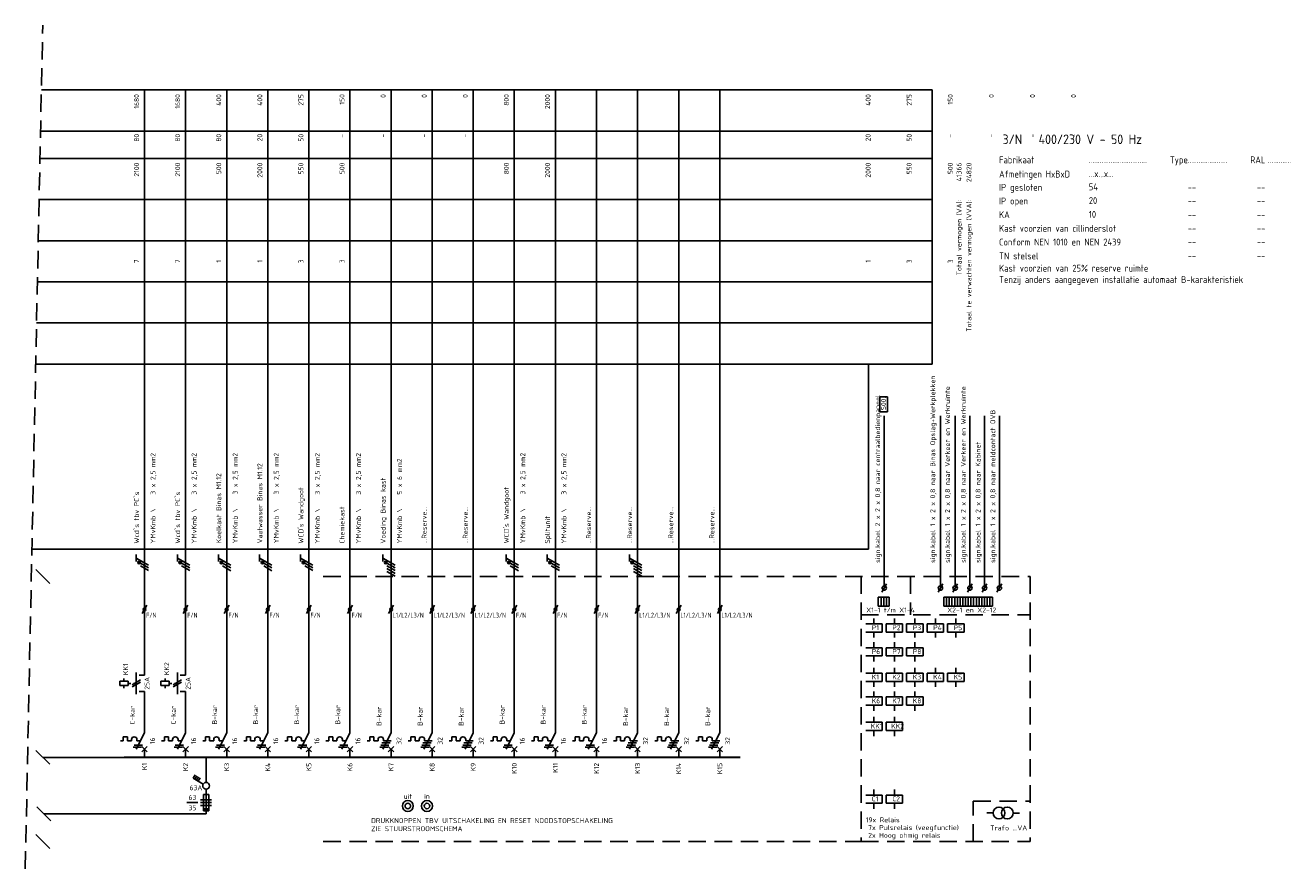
# Model space of a CAD drawing. Extents: x -1224 to 18134, y -20786 to 3554.
# Tile 39 of 88: x 2194 to 2656, y -547 to -239. Entities that reach past the tile are written whole.
import ezdxf
from ezdxf.enums import TextEntityAlignment as Align

# ---------------------------------------------------------------- set-up
doc = ezdxf.new("R2010")
doc.units = 0
doc.linetypes.add('HIDDEN', pattern=[9.525, 6.35, -3.175])
doc.linetypes.add('STABI11', pattern=[2, 1, -1])
doc.layers.get('0').update_dxf_attribs({"linetype": 'CONTINUOUS'})
for name, color, linetype in [('BL$2----', 7, 'CONTINUOUS'), ('E-tekst', 2, 'CONTINUOUS'), ('EL$1----', 3, 'CONTINUOUS'), ('EL$1----_-1LK-A1', 3, 'CONTINUOUS'), ('EL$1----_1LK-A01', 3, 'CONTINUOUS'), ('EL$1----_1LK-A08', 3, 'CONTINUOUS'), ('EL$1----_BGLK-A01', 3, 'CONTINUOUS'), ('EL$1----_BGLK-A2', 3, 'CONTINUOUS'), ('EL6311--', 3, 'CONTINUOUS'), ('EM6150--_MATEN', 2, 'CONTINUOUS'), ('kast', 1, 'CONTINUOUS')]:
    doc.layers.add(name, color=color, linetype=linetype)
doc.styles.add('2_5', font='ISO.shx', dxfattribs={"height": 2.5})
doc.styles.add('3_5', font='ISO.shx', dxfattribs={"height": 3.5})
doc.styles.add('BURO-018', font='ISO.shx', dxfattribs={"height": 1.8})
doc.styles.get("Standard").update_dxf_attribs({"font": 'iso.shx'})

# ---------------------------------------------------------------- blocks, each defined once
blk = doc.blocks.new('111410')
at = {"color": 0, "linetype": 'Continuous'}
for radius in [2, 1]:
    blk.add_circle((0, 3), radius, dxfattribs=at)
at = {"color": 0, "linetype": 'Continuous', "style": 'BURO-018'}
for tag, p in [('E_SLET1', (0, 7)), ('E_GROEP', (0, 0)), ('E_GKAST', (0, 0))]:
    blk.add_attdef(tag, text='', height=1.8, dxfattribs=at).set_placement(p, align=Align.MIDDLE)
at = {"color": 0, "linetype": 'Continuous', "style": 'BURO-018', "flags": 1}
for tag in ['E_MATCODE', 'E_SGROEP']:
    blk.add_attdef(tag, text='', height=1.8, dxfattribs=at).set_placement((0, 0), align=Align.MIDDLE)
blk = doc.blocks.new('B28')
at = {"color": 0, "linetype": 'Continuous'}
for p, q in [((0, 9), (0, 21)), ((-7.75, 6), (-8.75, 6)), ((-6.25, 7.5), (-7.75, 7.5)), ((-7.75, 7.5), (-7.75, 6)), ((-6.25, 6), (-6.25, 7.5)), ((-6.25, 6), (-4.75, 6)), ((-4.75, 6.5), (-4.75, 6)), ((-4.75, 6.5), (-4.75, 6)), ((-3.38, 5.25), (-0.38, 5.25)), ((0, 9), (-3, 3)), ((-2.75, 6.5), (-2.75, 6)), ((-2.75, 6), (0, 6)), ((-4.12, 3.75), (-1.12, 3.75)), ((-3.75, 4.5), (-0.75, 4.5)), ((-1, 4), (1, 2)), ((-1, 2), (1, 4)), ((0, 0), (0, 3))]:
    blk.add_line(p, q, dxfattribs=at)
blk.add_arc((-3.75, 6.5), 1, 0, 180, dxfattribs=at)
at = {"color": 1, "style": 'BURO-018'}
blk.add_attdef('E_VRIJ1', (-3.49, 11.47), '', height=1.8, rotation=90, dxfattribs=at)
at = {"color": 1, "linetype": 'Continuous', "style": 'BURO-018'}
blk.add_attdef('E_IIA', text='', height=1.8, rotation=90, dxfattribs=at).set_placement((2, 6), align=Align.TOP_CENTER)
blk = doc.blocks.new('m1')
at = {"color": 0, "linetype": 'Continuous'}
blk.add_line((0, 21), (0, 33), dxfattribs=at)
blk = doc.blocks.new('b1s')
at = {"color": 0, "linetype": 'Continuous'}
blk.add_line((0, 33), (0, 54), dxfattribs=at)
blk = doc.blocks.new('m1s')
at = {"color": 0, "linetype": 'Continuous'}
blk.add_line((0, 54), (0, 66), dxfattribs=at)
blk = doc.blocks.new('0302A1_')
at = {"color": 0, "linetype": 'Continuous'}
blk.add_line((-0.87, -1.5), (0.87, 1.5), dxfattribs=at)
at = {"color": 0, "const_width": 0.5}
blk.add_lwpolyline([(-0.25, 0, 1), (0.25, 0, 1)], format="xyb", close=True, dxfattribs=at)
at = {"color": 0, "linetype": 'Continuous'}
blk.add_circle((0, 0), 0.5, dxfattribs=at)
blk = doc.blocks.new('L1')
at = {"color": 0, "linetype": 'Continuous'}
for p, q in [((-3, 73.98), (-3, 71.48)), ((-3, 72.73), (1.5, 70.13)), ((1.5, 69.13), (-1.5, 70.87)), ((1.5, 68.13), (-1.5, 69.87))]:
    blk.add_line(p, q, dxfattribs=at)
at = {"color": 0, "linetype": 'Continuous', "const_width": 0.5}
blk.add_lwpolyline([(-1.68, 71.12, 1), (-2.18, 71.12, 1)], format="xyb", close=True, dxfattribs=at)
at = {"color": 0, "linetype": 'Continuous'}
blk.add_circle((-1.93, 71.12), 0.5, dxfattribs=at)
blk = doc.blocks.new('2P')
at = {"color": 0, "linetype": 'Continuous'}
for p, q in [((1.5, 1.24), (-1.5, -0.49)), ((1.5, 0.49), (-1.5, -1.24))]:
    blk.add_line(p, q, dxfattribs=at)
blk = doc.blocks.new('B26')
at = {"color": 0, "linetype": 'Continuous'}
for p, q in [((0, 9), (0, 21)), ((-7.75, 6), (-8.75, 6)), ((-7.75, 7.5), (-7.75, 6)), ((-6.25, 7.5), (-7.75, 7.5)), ((-6.25, 6), (-6.25, 7.5)), ((-6.25, 6), (-4.75, 6)), ((-4.75, 6.5), (-4.75, 6)), ((0, 9), (-3, 3)), ((-2.75, 6.5), (-2.75, 6)), ((-2.75, 6), (-1.5, 6)), ((-4.125, 3.75), (-1.125, 3.75)), ((-3.75, 4.5), (-0.75, 4.5)), ((-1, 4), (1, 2)), ((-1, 2), (1, 4)), ((0, 0), (0, 3))]:
    blk.add_line(p, q, dxfattribs=at)
blk.add_arc((-3.75, 6.5), 1, 0, 180, dxfattribs=at)
at = {"color": 1, "style": 'BURO-018'}
blk.add_attdef('E_VRIJ1', (-3.548, 12), '', height=1.8, rotation=90, dxfattribs=at)
at = {"color": 1, "linetype": 'Continuous', "style": 'BURO-018'}
blk.add_attdef('E_IIA', text='', height=1.8, rotation=90, dxfattribs=at).set_placement((2, 6), align=Align.TOP_CENTER)
blk = doc.blocks.new('M2')
at = {"color": 0, "linetype": 'Continuous'}
for p, q in [((0, 30), (0, 33)), ((-6, 27.75), (-9, 27.75)), ((-9, 27.75), (-9, 26.25)), ((-7.5, 27.75), (-7.5, 28.75)), ((-6, 26.25), (-6, 27.75)), ((-3, 23), (-3, 31)), ((-2, 30), (0, 30)), ((-9, 26.25), (-6, 26.25)), ((-7.5, 26.25), (-7.5, 25.25)), ((-6, 27.25), (-6, 27.25)), ((-2, 24), (0, 24)), ((0, 21), (0, 24))]:
    blk.add_line(p, q, dxfattribs=at)
at = {"color": 0, "linetype": 'STABI11'}
blk.add_line((-6, 27), (-3, 27), dxfattribs=at)
at = {"color": 1, "linetype": 'Continuous', "style": 'BURO-018'}
blk.add_attdef('E_VRIJ1', (-6, 30), '', height=1.8, rotation=90, dxfattribs=at)
blk.add_attdef('E_IMS', text='', height=1.8, rotation=90, dxfattribs=at).set_placement((0, 27), align=Align.TOP_CENTER)
blk = doc.blocks.new('072102')
at = {"color": 0, "linetype": 'Continuous'}
for p, q in [((-1, 0), (-1, -6)), ((1, 0), (-1, 0)), ((1, -6), (1, 0)), ((-3, -3), (-7, -3)), ((-1, -6), (1, -6)), ((-1, -6), (1, -6))]:
    blk.add_line(p, q, dxfattribs=at)
blk.add_solid([(-1, -6), (-1, -5), (1, -6), (1, -5)], dxfattribs=at)
at = {"color": 0, "linetype": 'Continuous', "style": 'BURO-018', "flags": 1}
for tag, p in [('E_ID', (0, 0)), ('E_MATCODE', (0, -5))]:
    blk.add_attdef(tag, p, '', height=1.8, dxfattribs=at)
at = {"color": 0, "linetype": 'Continuous', "style": 'BURO-018'}
blk.add_attdef('E_ISPH', text='', height=1.8, dxfattribs=at).set_placement((-5, -2), align=Align.CENTER)
blk.add_attdef('E_ISP', text='', height=1.8, dxfattribs=at).set_placement((-5, -4), align=Align.TOP_CENTER)
blk.add_attdef('E_KODE', text='', height=1.8, dxfattribs=at).set_placement((3, -3), align=Align.MIDDLE_LEFT)
blk = doc.blocks.new('0721013F')
at = {"color": 0, "linetype": 'Continuous'}
for p, q in [((-2, -2), (2, -2)), ((-2, -3), (2, -3)), ((2, -4), (-2, -4))]:
    blk.add_line(p, q, dxfattribs=at)

msp = doc.modelspace()

# ---------------------------------------------------------------- linework, layer by layer
at = {"layer": 'BL$2----', "color": 1}
for points in [[(2398.58, -362.4), (2525.39, -362.4), (2525.39, -262.4), (2398.58, -262.4)], [(2398.58, -277.4), (2525.39, -277.4)], [(2398.58, -287.4), (2525.39, -287.4)], [(2398.58, -302.4), (2525.39, -302.4)], [(2398.58, -317.4), (2525.39, -317.4)], [(2398.58, -332.4), (2525.39, -332.4)], [(2398.58, -347.4), (2525.39, -347.4)], [(2398.58, -429.9), (2502.15, -429.9), (2502.15, -362.4)]]:
    msp.add_lwpolyline(points, dxfattribs=at)
at = {"layer": 'EL$1----', "linetype": 'HIDDEN'}
msp.add_line((2194.38, -546.51), (2200.74, -238.8), dxfattribs=at)
at = {"layer": 'EL$1----', "linetype": 'Continuous'}
for p, q in [((2252.9, -443.27), (2252.9, -428.62)), ((2252.9, -443.27), (2252.9, -428.62)), ((2326.4, -436.03), (2329.4, -437.77)), ((2326.4, -437.03), (2329.4, -438.77)), ((2326.4, -438.03), (2329.4, -439.77)), ((2416.4, -436.03), (2419.4, -437.77)), ((2416.4, -437.03), (2419.4, -438.77)), ((2416.4, -438.03), (2419.4, -439.77)), ((2507.09, -445.63), (2508.82, -442.63)), ((2527.6, -445.63), (2529.33, -442.63)), ((2532.98, -445.63), (2534.71, -442.63)), ((2538.35, -445.63), (2540.09, -442.63)), ((2543.73, -445.63), (2545.46, -442.63)), ((2549.1, -445.63), (2550.84, -442.63)), ((2267.9, -472.9), (2267.9, -484.9)), ((2282.9, -472.9), (2282.9, -484.9)), ((2297.9, -472.9), (2297.9, -484.9)), ((2312.9, -472.9), (2312.9, -484.9)), ((2372.9, -472.9), (2372.9, -484.9)), ((2387.9, -472.9), (2387.9, -484.9)), ((2402.9, -472.9), (2402.9, -484.9)), ((2200.76, -505.9), (2230.4, -505.9)), ((2260.4, -514.92), (2260.4, -505.9)), ((2255.65, -513.52), (2256.35, -512.3)), ((2256.25, -513.87), (2256.95, -512.65)), ((2259.32, -515.63), (2255.65, -513.52)), ((2256.86, -514.22), (2257.56, -513)), ((2257.47, -514.57), (2258.17, -513.35)), ((2260.4, -526.53), (2260.4, -517.51)), ((2260.4, -526.53), (2201.18, -526.53))]:
    msp.add_line(p, q, dxfattribs=at)
at = {"layer": 'EL$1----'}
for p, q in [((2203.3, -442.43), (2198.23, -437.37)), ((2203.3, -508.43), (2198.23, -503.37)), ((2203.71, -529.07), (2198.64, -524)), ((2545.41, -526.19), (2547.71, -526.19)), ((2555.01, -526.24), (2557.3, -526.24)), ((2203.3, -539.17), (2198.23, -534.1))]:
    msp.add_line(p, q, dxfattribs=at)
at = {"layer": 'EL$1----', "linetype": 'Continuous'}
for centre, radius in [((2507.95, -444.13), 0.8), ((2528.47, -444.13), 0.8), ((2533.84, -444.13), 0.8), ((2539.22, -444.13), 0.8), ((2544.6, -444.13), 0.8), ((2549.97, -444.13), 0.8), ((2260.4, -516.26), 1.25)]:
    msp.add_circle(centre, radius, dxfattribs=at)
at = {"layer": 'EL$1----'}
for centre in [(2549.85, -526.19), (2552.86, -526.19)]:
    msp.add_circle(centre, 2.15, dxfattribs=at)
at = {"layer": 'EL$1----_-1LK-A1', "color": 1, "linetype": 'HIDDEN'}
for p, q in [((2499.49, -453.92), (2561.22, -453.92)), ((2499.49, -536.63), (2561.22, -536.63))]:
    msp.add_line(p, q, dxfattribs=at)
at = {"layer": 'EL$1----_-1LK-A1', "linetype": 'Continuous'}
for p, q in [((2507.18, -457.19), (2501.18, -457.19)), ((2504.18, -457.19), (2504.18, -455.19)), ((2507.18, -460.19), (2507.18, -457.19)), ((2514.65, -457.19), (2508.65, -457.19)), ((2508.65, -457.19), (2508.65, -460.19)), ((2511.65, -457.19), (2511.65, -455.19)), ((2514.65, -460.19), (2514.65, -457.19)), ((2522.12, -457.19), (2516.12, -457.19)), ((2516.12, -457.19), (2516.12, -460.19)), ((2519.12, -457.19), (2519.12, -455.19)), ((2522.12, -460.19), (2522.12, -457.19)), ((2529.6, -457.19), (2523.6, -457.19)), ((2523.6, -457.19), (2523.6, -460.19)), ((2526.6, -457.19), (2526.6, -455.19)), ((2529.6, -460.19), (2529.6, -457.19)), ((2537.07, -457.19), (2531.07, -457.19)), ((2531.07, -457.19), (2531.07, -460.19)), ((2534.07, -457.19), (2534.07, -455.19)), ((2537.07, -460.19), (2537.07, -457.19)), ((2501.18, -460.19), (2507.18, -460.19)), ((2504.18, -460.19), (2504.18, -462.19)), ((2507.18, -458.19), (2507.18, -458.19)), ((2508.65, -460.19), (2514.65, -460.19)), ((2511.65, -460.19), (2511.65, -462.19)), ((2514.65, -458.19), (2514.65, -458.19)), ((2516.12, -460.19), (2522.12, -460.19)), ((2519.12, -460.19), (2519.12, -462.19)), ((2522.12, -458.19), (2522.12, -458.19)), ((2523.6, -460.19), (2529.6, -460.19)), ((2526.6, -460.19), (2526.6, -462.19)), ((2529.6, -458.19), (2529.6, -458.19)), ((2531.07, -460.19), (2537.07, -460.19)), ((2534.07, -460.19), (2534.07, -462.19)), ((2537.07, -458.19), (2537.07, -458.19)), ((2507.18, -465.88), (2501.18, -465.88)), ((2504.18, -465.88), (2504.18, -463.88)), ((2507.18, -468.88), (2507.18, -465.88)), ((2514.65, -465.88), (2508.65, -465.88)), ((2508.65, -465.88), (2508.65, -468.88)), ((2511.65, -465.88), (2511.65, -463.88)), ((2514.65, -468.88), (2514.65, -465.88)), ((2522.12, -465.88), (2516.12, -465.88)), ((2516.12, -465.88), (2516.12, -468.88)), ((2519.12, -465.88), (2519.12, -463.88)), ((2522.12, -468.88), (2522.12, -465.88)), ((2501.18, -468.88), (2507.18, -468.88)), ((2504.18, -468.88), (2504.18, -470.88)), ((2507.18, -466.88), (2507.18, -466.88)), ((2508.65, -468.88), (2514.65, -468.88)), ((2511.65, -468.88), (2511.65, -470.88)), ((2514.65, -466.88), (2514.65, -466.88)), ((2516.12, -468.88), (2522.12, -468.88)), ((2519.12, -468.88), (2519.12, -470.88)), ((2522.12, -466.88), (2522.12, -466.88)), ((2507.18, -475.18), (2501.18, -475.18)), ((2504.18, -475.18), (2504.18, -473.18)), ((2507.18, -478.18), (2507.18, -475.18)), ((2514.65, -475.18), (2508.65, -475.18)), ((2508.65, -475.18), (2508.65, -478.18)), ((2511.65, -475.18), (2511.65, -473.18)), ((2514.65, -478.18), (2514.65, -475.18)), ((2522.12, -475.18), (2516.12, -475.18)), ((2516.12, -475.18), (2516.12, -478.18)), ((2519.12, -475.18), (2519.12, -473.18)), ((2522.12, -478.18), (2522.12, -475.18)), ((2529.6, -475.18), (2523.6, -475.18)), ((2523.6, -475.18), (2523.6, -478.18)), ((2526.6, -475.18), (2526.6, -473.18)), ((2529.6, -478.18), (2529.6, -475.18)), ((2537.07, -475.18), (2531.07, -475.18)), ((2531.07, -475.18), (2531.07, -478.18)), ((2534.07, -475.18), (2534.07, -473.18)), ((2537.07, -478.18), (2537.07, -475.18)), ((2501.18, -478.18), (2507.18, -478.18)), ((2504.18, -478.18), (2504.18, -480.18)), ((2507.18, -476.18), (2507.18, -476.18)), ((2508.65, -478.18), (2514.65, -478.18)), ((2511.65, -478.18), (2511.65, -480.18)), ((2514.65, -476.18), (2514.65, -476.18)), ((2516.12, -478.18), (2522.12, -478.18)), ((2519.12, -478.18), (2519.12, -480.18)), ((2522.12, -476.18), (2522.12, -476.18)), ((2523.6, -478.18), (2529.6, -478.18)), ((2526.6, -478.18), (2526.6, -480.18)), ((2529.6, -476.18), (2529.6, -476.18)), ((2531.07, -478.18), (2537.07, -478.18)), ((2534.07, -478.18), (2534.07, -480.18)), ((2537.07, -476.18), (2537.07, -476.18)), ((2507.18, -483.87), (2501.18, -483.87)), ((2504.18, -483.87), (2504.18, -481.87)), ((2507.18, -486.87), (2507.18, -483.87)), ((2507.18, -484.87), (2507.18, -484.87)), ((2514.65, -483.87), (2508.65, -483.87)), ((2508.65, -483.87), (2508.65, -486.87)), ((2511.65, -483.87), (2511.65, -481.87)), ((2514.65, -486.87), (2514.65, -483.87)), ((2514.65, -484.87), (2514.65, -484.87)), ((2522.12, -483.87), (2516.12, -483.87)), ((2516.12, -483.87), (2516.12, -486.87)), ((2519.12, -483.87), (2519.12, -481.87)), ((2522.12, -486.87), (2522.12, -483.87)), ((2522.12, -484.87), (2522.12, -484.87)), ((2501.18, -486.87), (2507.18, -486.87)), ((2504.18, -486.87), (2504.18, -488.87)), ((2508.65, -486.87), (2514.65, -486.87)), ((2511.65, -486.87), (2511.65, -488.87)), ((2516.12, -486.87), (2522.12, -486.87)), ((2519.12, -486.87), (2519.12, -488.87)), ((2507.18, -493.11), (2501.18, -493.11)), ((2504.18, -493.11), (2504.18, -491.11)), ((2507.18, -496.11), (2507.18, -493.11)), ((2507.18, -494.11), (2507.18, -494.11)), ((2514.65, -493.11), (2508.65, -493.11)), ((2508.65, -493.11), (2508.65, -496.11)), ((2511.65, -493.11), (2511.65, -491.11)), ((2514.65, -496.11), (2514.65, -493.11)), ((2514.65, -494.11), (2514.65, -494.11)), ((2501.18, -496.11), (2507.18, -496.11)), ((2504.18, -496.11), (2504.18, -498.11)), ((2508.65, -496.11), (2514.65, -496.11)), ((2511.65, -496.11), (2511.65, -498.11)), ((2507.18, -519.63), (2501.18, -519.63)), ((2504.18, -519.63), (2504.18, -517.63)), ((2507.18, -522.63), (2507.18, -519.63)), ((2507.18, -520.63), (2507.18, -520.63)), ((2514.65, -519.63), (2508.65, -519.63)), ((2508.65, -519.63), (2508.65, -522.63)), ((2511.65, -519.63), (2511.65, -517.63)), ((2514.65, -522.63), (2514.65, -519.63)), ((2514.65, -520.63), (2514.65, -520.63)), ((2501.18, -522.63), (2507.18, -522.63)), ((2504.18, -522.63), (2504.18, -524.63)), ((2508.65, -522.63), (2514.65, -522.63)), ((2511.65, -522.63), (2511.65, -524.63))]:
    msp.add_line(p, q, dxfattribs=at)
at = {"layer": 'EL$1----_1LK-A01', "color": 1}
for p, q in [((2200.25, -262.4), (2398.58, -262.4)), ((2199.94, -277.4), (2398.58, -277.4)), ((2199.74, -287.4), (2398.58, -287.4)), ((2199.43, -302.4), (2398.58, -302.4)), ((2199.12, -317.4), (2398.58, -317.4)), ((2198.81, -332.4), (2398.58, -332.4)), ((2198.5, -347.4), (2398.58, -347.4)), ((2198.19, -362.4), (2398.58, -362.4)), ((2196.79, -429.9), (2398.58, -429.9))]:
    msp.add_line(p, q, dxfattribs=at)
at = {"layer": 'EL$1----_1LK-A01'}
for p, q in [((2237.9, -439.9), (2237.9, -262.4)), ((2252.9, -439.9), (2252.9, -262.4)), ((2267.9, -439.9), (2267.9, -262.4)), ((2282.9, -439.9), (2282.9, -262.4)), ((2297.9, -439.9), (2297.9, -262.4)), ((2312.9, -439.9), (2312.9, -262.4)), ((2327.9, -439.9), (2327.9, -262.4)), ((2342.9, -439.9), (2342.9, -262.4)), ((2357.9, -439.9), (2357.9, -262.4)), ((2372.9, -439.9), (2372.9, -262.4)), ((2387.9, -439.9), (2387.9, -262.4)), ((2402.9, -439.9), (2402.9, -262.4)), ((2417.9, -439.9), (2417.9, -262.4)), ((2432.9, -439.9), (2432.9, -262.4)), ((2447.9, -439.9), (2447.9, -262.4))]:
    msp.add_line(p, q, dxfattribs=at)
at = {"layer": 'EL$1----_1LK-A01', "color": 1, "linetype": 'HIDDEN'}
msp.add_line((2303.16, -439.9), (2561.22, -439.9), dxfattribs=at)
at = {"layer": 'EL$1----_1LK-A01'}
for points in [[(2245.4, -505.9, 0.7, 0.7, 0), (2230.4, -505.9, 0.7, 0.7, 0)], [(2260.4, -505.9, 0.7, 0.7, 0), (2245.4, -505.9, 0.7, 0.7, 0)], [(2275.4, -505.9, 0.7, 0.7, 0), (2260.4, -505.9, 0.7, 0.7, 0)], [(2290.4, -505.9, 0.7, 0.7, 0), (2275.4, -505.9, 0.7, 0.7, 0)], [(2305.4, -505.9, 0.7, 0.7, 0), (2290.4, -505.9, 0.7, 0.7, 0)], [(2320.4, -505.9, 0.7, 0.7, 0), (2305.4, -505.9, 0.7, 0.7, 0)], [(2335.4, -505.9, 0.7, 0.7, 0), (2320.4, -505.9, 0.7, 0.7, 0)], [(2350.4, -505.9, 0.7, 0.7, 0), (2335.4, -505.9, 0.7, 0.7, 0)], [(2365.4, -505.9, 0.7, 0.7, 0), (2350.4, -505.9, 0.7, 0.7, 0)], [(2380.4, -505.9, 0.7, 0.7, 0), (2365.4, -505.9, 0.7, 0.7, 0)], [(2395.4, -505.9, 0.7, 0.7, 0), (2380.4, -505.9, 0.7, 0.7, 0)], [(2410.4, -505.9, 0.7, 0.7, 0), (2395.4, -505.9, 0.7, 0.7, 0)], [(2425.4, -505.9, 0.7, 0.7, 0), (2410.4, -505.9, 0.7, 0.7, 0)], [(2440.4, -505.9, 0.7, 0.7, 0), (2425.4, -505.9, 0.7, 0.7, 0)], [(2455.4, -505.9, 0.7, 0.7, 0), (2440.4, -505.9, 0.7, 0.7, 0)]]:
    msp.add_lwpolyline(points, format="xyseb", dxfattribs=at)
at = {"layer": 'EL$1----_1LK-A08', "color": 2}
for p, q in [((2506.29, -379.84), (2506.29, -374.31)), ((2506.29, -374.31), (2509.13, -374.31)), ((2509.13, -374.31), (2509.13, -379.84)), ((2509.13, -379.84), (2506.29, -379.84))]:
    msp.add_line(p, q, dxfattribs=at)
at = {"layer": 'EL$1----_1LK-A08'}
for p, q in [((2507.95, -443.33), (2507.95, -381.32)), ((2528.47, -443.33), (2528.47, -381.32)), ((2533.84, -443.33), (2533.84, -381.32)), ((2539.22, -443.33), (2539.22, -381.32)), ((2544.6, -443.33), (2544.6, -381.32)), ((2549.97, -443.33), (2549.97, -381.32)), ((2505.79, -447.44), (2505.79, -450.68)), ((2505.79, -447.44), (2506.78, -447.44)), ((2506.78, -447.44), (2506.78, -450.68)), ((2506.78, -447.44), (2506.78, -450.68)), ((2506.78, -447.44), (2507.77, -447.44)), ((2507.77, -447.44), (2507.77, -450.68)), ((2507.77, -447.44), (2507.77, -450.68)), ((2507.77, -447.44), (2508.75, -447.44)), ((2508.75, -447.44), (2508.75, -450.68)), ((2508.75, -447.44), (2508.75, -450.68)), ((2508.75, -447.44), (2509.74, -447.44)), ((2509.74, -447.44), (2509.74, -450.68)), ((2529.72, -447.44), (2529.72, -450.68)), ((2529.72, -447.44), (2530.71, -447.44)), ((2530.71, -447.44), (2530.71, -450.68)), ((2530.71, -447.44), (2530.71, -450.68)), ((2530.71, -447.44), (2531.69, -447.44)), ((2531.69, -447.44), (2531.69, -450.68)), ((2531.69, -447.44), (2531.69, -450.68)), ((2531.69, -447.44), (2532.68, -447.44)), ((2532.68, -447.44), (2532.68, -450.68)), ((2532.68, -447.44), (2532.68, -450.68)), ((2532.68, -447.44), (2533.67, -447.44)), ((2533.67, -447.44), (2533.67, -450.68)), ((2533.67, -447.44), (2533.67, -450.68)), ((2533.67, -447.44), (2534.66, -447.44)), ((2534.66, -447.44), (2534.66, -450.68)), ((2534.66, -447.44), (2534.66, -450.68)), ((2534.66, -447.44), (2535.65, -447.44)), ((2535.65, -447.44), (2535.65, -450.68)), ((2535.65, -447.44), (2535.65, -450.68)), ((2535.65, -447.44), (2536.63, -447.44)), ((2536.63, -447.44), (2536.63, -450.68)), ((2536.63, -447.44), (2536.63, -450.68)), ((2536.63, -447.44), (2537.62, -447.44)), ((2537.62, -447.44), (2537.62, -450.68)), ((2537.62, -447.44), (2537.62, -450.68)), ((2537.62, -447.44), (2538.61, -447.44)), ((2538.61, -447.44), (2538.61, -450.68)), ((2538.61, -447.44), (2538.61, -450.68)), ((2538.61, -447.44), (2539.6, -447.44)), ((2539.6, -447.44), (2539.6, -450.68)), ((2539.6, -447.44), (2539.6, -450.68)), ((2539.6, -447.44), (2539.6, -450.68)), ((2539.6, -447.44), (2540.59, -447.44)), ((2540.59, -447.44), (2540.59, -450.68)), ((2540.59, -447.44), (2540.59, -450.68)), ((2540.59, -447.44), (2541.57, -447.44)), ((2541.57, -447.44), (2541.57, -450.68)), ((2541.57, -447.44), (2541.57, -450.68)), ((2541.57, -447.44), (2542.56, -447.44)), ((2542.56, -447.44), (2542.56, -450.68)), ((2542.56, -447.44), (2542.56, -450.68)), ((2542.56, -447.44), (2543.55, -447.44)), ((2543.55, -447.44), (2543.55, -450.68)), ((2543.55, -447.44), (2543.55, -450.68)), ((2543.55, -447.44), (2544.54, -447.44)), ((2544.54, -447.44), (2544.54, -450.68)), ((2544.54, -447.44), (2544.54, -450.68)), ((2544.54, -447.44), (2545.52, -447.44)), ((2545.52, -447.44), (2545.52, -450.68)), ((2545.52, -447.44), (2545.52, -450.68)), ((2545.52, -447.44), (2546.51, -447.44)), ((2546.51, -447.44), (2546.51, -450.68)), ((2546.51, -447.44), (2546.51, -450.68)), ((2546.51, -447.44), (2547.5, -447.44)), ((2547.5, -447.44), (2547.5, -450.68)), ((2547.5, -447.44), (2547.5, -450.68)), ((2505.79, -450.68), (2506.78, -450.68)), ((2506.78, -450.68), (2507.77, -450.68)), ((2507.77, -450.68), (2508.75, -450.68)), ((2508.75, -450.68), (2509.74, -450.68)), ((2529.72, -450.68), (2530.71, -450.68)), ((2530.71, -450.68), (2531.69, -450.68)), ((2531.69, -450.68), (2532.68, -450.68)), ((2532.68, -450.68), (2533.67, -450.68)), ((2533.67, -450.68), (2534.66, -450.68)), ((2534.66, -450.68), (2535.65, -450.68)), ((2535.65, -450.68), (2536.63, -450.68)), ((2536.63, -450.68), (2537.62, -450.68)), ((2537.62, -450.68), (2538.61, -450.68)), ((2538.61, -450.68), (2539.6, -450.68)), ((2539.6, -450.68), (2540.59, -450.68)), ((2540.59, -450.68), (2541.57, -450.68)), ((2541.57, -450.68), (2542.56, -450.68)), ((2542.56, -450.68), (2543.55, -450.68)), ((2543.55, -450.68), (2544.54, -450.68)), ((2544.54, -450.68), (2545.52, -450.68)), ((2545.52, -450.68), (2546.51, -450.68)), ((2546.51, -450.68), (2547.5, -450.68))]:
    msp.add_line(p, q, dxfattribs=at)
at = {"layer": 'EL$1----_BGLK-A01', "color": 1, "linetype": 'HIDDEN'}
msp.add_line((2499.49, -439.9), (2499.49, -536.63), dxfattribs=at)
at = {"layer": 'EL$1----_BGLK-A2', "color": 1, "linetype": 'HIDDEN'}
for p, q in [((2517.56, -439.9), (2517.56, -453.92)), ((2561.22, -439.9), (2561.22, -536.63)), ((2540.47, -536.63), (2540.47, -521.89)), ((2540.47, -521.89), (2561.22, -521.89))]:
    msp.add_line(p, q, dxfattribs=at)
at = {"layer": 'kast', "color": 1, "linetype": 'HIDDEN'}
msp.add_line((2303.16, -536.63), (2499.49, -536.63), dxfattribs=at)

# ---------------------------------------------------------------- block references
at = {"layer": 'EL$1----'}
for name, p in [('L1', (2237.9, -505.9)), ('L1', (2252.9, -505.9)), ('L1', (2267.9, -505.92)), ('L1', (2282.9, -505.92)), ('L1', (2297.9, -505.9)), ('L1', (2327.9, -505.9)), ('L1', (2372.9, -505.92)), ('L1', (2387.9, -505.9)), ('L1', (2417.9, -505.9)), ('0302A1_', (2237.9, -451.9)), ('0302A1_', (2237.9, -451.9)), ('0302A1_', (2252.9, -451.9)), ('0302A1_', (2252.9, -451.9)), ('0302A1_', (2267.9, -451.9)), ('0302A1_', (2267.9, -451.9)), ('0302A1_', (2282.9, -451.9)), ('0302A1_', (2282.9, -451.9)), ('0302A1_', (2297.9, -451.9)), ('0302A1_', (2297.9, -451.9)), ('0302A1_', (2312.9, -451.9)), ('0302A1_', (2312.9, -451.9)), ('0302A1_', (2327.9, -451.9)), ('0302A1_', (2327.9, -451.9)), ('0302A1_', (2342.9, -451.9)), ('0302A1_', (2342.9, -451.9)), ('0302A1_', (2357.9, -451.9)), ('0302A1_', (2357.9, -451.9)), ('0302A1_', (2372.9, -451.9)), ('0302A1_', (2372.9, -451.9)), ('0302A1_', (2387.9, -451.9)), ('0302A1_', (2387.9, -451.9)), ('0302A1_', (2402.9, -451.9)), ('0302A1_', (2402.9, -451.9)), ('0302A1_', (2417.9, -451.9)), ('0302A1_', (2417.9, -451.9)), ('0302A1_', (2432.9, -451.9)), ('0302A1_', (2432.9, -451.9)), ('0302A1_', (2447.9, -451.9)), ('0302A1_', (2447.9, -451.9)), ('2P', (2234.9, -478.9)), ('2P', (2249.9, -478.9)), ('0721013F', (2260.4, -519.41))]:
    msp.add_blockref(name, p, dxfattribs=at)
ref = msp.add_blockref('072102', (2260.4, -519.41), dxfattribs=at)
ref.add_attrib('E_ISPH', '63', dxfattribs={"layer": '0', "color": 1, "linetype": 'Continuous', "height": 1.8, "style": 'BURO-018'}).set_placement((2255.4, -521.41), align=Align.CENTER)
ref.add_attrib('E_ISP', '35', dxfattribs={"layer": '0', "color": 1, "linetype": 'Continuous', "height": 1.8, "style": 'BURO-018'}).set_placement((2255.4, -523.41), align=Align.TOP_CENTER)
at = {"layer": 'EL$1----_1LK-A01'}
for name, p in [('m1s', (2237.9, -505.9)), ('m1s', (2252.9, -505.9)), ('m1s', (2267.9, -505.9)), ('m1s', (2282.9, -505.9)), ('m1s', (2297.9, -505.9)), ('m1s', (2312.9, -505.9)), ('m1s', (2327.9, -505.9)), ('m1s', (2342.9, -505.9)), ('m1s', (2357.9, -505.9)), ('m1s', (2372.9, -505.9)), ('m1s', (2387.9, -505.9)), ('m1s', (2402.9, -505.9)), ('m1s', (2417.9, -505.9)), ('m1s', (2432.9, -505.9)), ('m1s', (2447.9, -505.9)), ('b1s', (2237.9, -505.9)), ('b1s', (2252.9, -505.9)), ('b1s', (2267.9, -505.9)), ('b1s', (2282.9, -505.9)), ('b1s', (2297.9, -505.9)), ('b1s', (2312.9, -505.9)), ('b1s', (2327.9, -505.9)), ('b1s', (2342.9, -505.9)), ('b1s', (2357.9, -505.9)), ('b1s', (2372.9, -505.9)), ('b1s', (2387.9, -505.9)), ('b1s', (2402.9, -505.9)), ('b1s', (2417.9, -505.9)), ('b1s', (2432.9, -505.9)), ('b1s', (2447.9, -505.9)), ('m1', (2327.9, -505.9)), ('m1', (2342.9, -505.9)), ('m1', (2357.9, -505.9)), ('m1', (2417.9, -505.9)), ('m1', (2432.9, -505.9)), ('m1', (2447.9, -505.9))]:
    msp.add_blockref(name, p, dxfattribs=at)
for name, p, values in [('M2', (2237.9, -505.9), {'E_IMS': '25A', 'E_VRIJ1': 'KK1'}), ('M2', (2252.9, -505.9), {'E_IMS': '25A', 'E_VRIJ1': 'KK2'}), ('B26', (2237.9, -505.9), {'E_IIA': '16', 'E_VRIJ1': 'C-kar'}), ('B26', (2252.9, -505.9), {'E_IIA': '16', 'E_VRIJ1': 'C-kar'}), ('B26', (2267.9, -505.9), {'E_IIA': '16', 'E_VRIJ1': 'B-kar'}), ('B26', (2282.9, -505.9), {'E_IIA': '16', 'E_VRIJ1': 'B-kar'}), ('B26', (2297.9, -505.9), {'E_IIA': '16', 'E_VRIJ1': 'B-kar'}), ('B26', (2312.9, -505.9), {'E_IIA': '16', 'E_VRIJ1': 'B-kar'}), ('B28', (2327.9, -505.9), {'E_IIA': '32', 'E_VRIJ1': 'B-kar'}), ('B28', (2342.9, -505.9), {'E_IIA': '32', 'E_VRIJ1': 'B-kar'}), ('B28', (2357.9, -505.9), {'E_IIA': '32', 'E_VRIJ1': 'B-kar'}), ('B26', (2372.9, -505.9), {'E_IIA': '16', 'E_VRIJ1': 'B-kar'}), ('B26', (2387.9, -505.9), {'E_IIA': '16', 'E_VRIJ1': 'B-kar'}), ('B26', (2402.9, -505.9), {'E_IIA': '16', 'E_VRIJ1': 'B-kar'}), ('B28', (2417.9, -505.9), {'E_IIA': '32', 'E_VRIJ1': 'B-kar'}), ('B28', (2432.9, -505.9), {'E_IIA': '32', 'E_VRIJ1': 'B-kar'}), ('B28', (2447.9, -505.9), {'E_IIA': '32', 'E_VRIJ1': 'B-kar'})]:
    msp.add_blockref(name, p, dxfattribs=at).add_auto_attribs(values)
at = {"layer": 'EL6311--'}
ref = msp.add_blockref('111410', (2334.03, -526.64), dxfattribs=at)
ref.add_attrib('E_SLET1', 'uit', dxfattribs={"layer": '0', "color": 1, "linetype": 'Continuous', "height": 1.8, "style": 'BURO-018'}).set_placement((2334.03, -520.14), align=Align.MIDDLE)
ref = msp.add_blockref('111410', (2341.01, -526.64), dxfattribs=at)
ref.add_attrib('E_SLET1', 'in', dxfattribs={"layer": '0', "color": 1, "linetype": 'Continuous', "height": 1.8, "style": 'BURO-018'}).set_placement((2341.01, -520.14), align=Align.MIDDLE)

# ---------------------------------------------------------------- texts
at = {"layer": 'E-tekst', "color": 1, "width": 0.8}
for s, p in [('F/N', (2238.52, -454.93)), ('F/N', (2253.52, -454.93)), ('F/N', (2268.52, -454.93)), ('F/N', (2283.52, -454.93)), ('F/N', (2298.52, -454.93)), ('F/N', (2313.52, -454.93)), ('L1/L2/L3/N', (2328.52, -454.93)), ('L1/L2/L3/N', (2343.52, -454.93)), ('L1/L2/L3/N', (2358.52, -454.93)), ('F/N', (2373.52, -454.93)), ('F/N', (2388.52, -454.93)), ('F/N', (2403.52, -454.93)), ('L1/L2/L3/N', (2418.52, -454.93)), ('L1/L2/L3/N', (2433.52, -454.93)), ('L1/L2/L3/N', (2448.52, -454.93))]:
    msp.add_text(s, height=1.8, dxfattribs=at).set_placement(p)
at = {"layer": 'EL$1----', "color": 1, "style": 'BURO-018'}
msp.add_text('S00..', height=1.8, rotation=90, dxfattribs=at).set_placement((2506.78, -379.31), align=Align.TOP_LEFT)
msp.add_text('63A', height=1.8, dxfattribs=at).set_placement((2256.67, -516.1), align=Align.TOP_CENTER)
at = {"layer": 'EL$1----_-1LK-A1', "color": 1, "style": 'BURO-018'}
for s, p in [('sign.kabel 1 x 2 x 0,8 naar Binas Opslag+Werkplekken', (2526.55, -434.96)), ('sign.kabel 2 x 2 x 0,8 naar centraalbedienpaneel', (2506.45, -434.96)), ('sign.kabel 1 x 2 x 0,8 naar Verkeer en Werkruimte', (2531.93, -434.96)), ('sign.kabel 1 x 2 x 0,8 naar Verkeer en Werkruimte', (2537.72, -434.96)), ('sign.kabel 1 x 2 x 0,8 naar meldcontact OVB', (2548.47, -434.96)), ('sign.kabel 1 x 2 x 0,8 naar Kabinet', (2543.09, -434.96))]:
    msp.add_text(s, height=1.8, rotation=90, dxfattribs=at).set_placement(p)
at = {"layer": 'EL$1----_-1LK-A1', "color": 1, "linetype": 'Continuous', "style": 'BURO-018'}
for s, p in [('X1-1 t/m X1-4', (2501.36, -453.04)), ('X2-1 en X2-12', (2530.94, -453.04)), ('P1', (2503.4, -459.49)), ('P2', (2510.88, -459.49)), ('P3', (2518.35, -459.49)), ('P4', (2525.82, -459.49)), ('P5', (2533.3, -459.49)), ('P6', (2503.4, -468.18)), ('P7', (2510.88, -468.18)), ('P8', (2518.35, -468.18)), ('K1', (2503.4, -477.48)), ('K2', (2510.88, -477.48)), ('K3', (2518.35, -477.48)), ('K4', (2525.82, -477.48)), ('K5', (2533.3, -477.48)), ('K6', (2503.4, -486.17)), ('K7', (2510.88, -486.17)), ('K8', (2518.35, -486.17)), ('KK1', (2503.02, -495.41)), ('KK2', (2510.49, -495.41)), ('C1', (2503.4, -521.93)), ('C2', (2510.88, -521.93)), ('19x Relais', (2501.18, -529.59)), ('7x Pulsrelais (veegfunctie)', (2502.08, -532.4)), ('Trafo ...VA', (2546.6, -532.54)), ('2x Hoog ohmig relais', (2502.1, -535.23))]:
    msp.add_text(s, height=1.8, dxfattribs=at).set_placement(p)
at = {"layer": 'EL$1----_1LK-A01', "color": 1, "style": 'BURO-018'}
for s, p in [('1680', (2235.9, -263.9)), ('1680', (2250.9, -263.9)), ('275', (2295.9, -263.9)), ('150', (2310.9, -263.9)), ('0', (2325.9, -263.9)), ('0', (2340.9, -263.9)), ('0', (2355.9, -263.9)), ('800', (2370.9, -263.9)), ('2000', (2385.9, -263.9)), ('275', (2517.96, -263.9)), ('150', (2532.96, -263.9)), ('0', (2547.96, -263.9)), ('0', (2562.96, -263.9)), ('0', (2577.96, -263.9)), ('80', (2235.9, -278.4)), ('80', (2250.9, -278.4)), ('50', (2295.9, -278.4)), ('-', (2310.9, -278.4)), ('-', (2325.9, -278.4)), ('-', (2340.9, -278.4)), ('-', (2355.9, -278.4)), ('50', (2517.96, -278.4)), ('-', (2532.96, -278.4)), ('-', (2547.96, -278.4)), ('-', (2562.96, -278.4)), ('-', (2577.96, -278.4)), ('2100', (2235.9, -288.9)), ('2100', (2250.9, -288.9)), ('550', (2295.9, -288.9)), ('500', (2310.9, -288.9)), ('800', (2370.9, -288.9)), ('2000', (2385.9, -288.9)), ('550', (2517.96, -288.9)), ('500', (2532.96, -288.9)), ('41366', (2536.16, -288.9)), ('24820', (2539.78, -288.9)), ('Totaal vermogen (VA):', (2536.16, -302.4)), ('Totaal te verwachten vermogen (VVA):', (2539.78, -302.4))]:
    msp.add_text(s, height=1.8, rotation=90, dxfattribs=at).set_placement(p, align=Align.RIGHT)
for s, p in [('7', (2235.9, -324.9)), ('7', (2250.9, -324.9)), ('3', (2295.9, -324.9)), ('3', (2310.9, -324.9)), ('3', (2517.96, -324.9)), ('3', (2532.96, -324.9))]:
    msp.add_text(s, height=1.8, rotation=90, dxfattribs=at).set_placement(p, align=Align.CENTER)
for s, p in [('YMvKmb \\    3 x 2,5 mm2', (2241.9, -427.9)), ('YMvKmb \\    3 x 2,5 mm2', (2256.9, -427.9)), ('YMvKmb \\    3 x 2,5 mm2', (2301.9, -427.9)), ('YMvKmb \\    3 x 2,5 mm2', (2316.9, -427.9)), ('YMvKmb \\    3 x 2,5 mm2', (2391.9, -427.9)), ('Voeding Binas kast', (2325.9, -427.9)), ('YMvKmb \\    5 x 6 mm2', (2331.9, -427.9)), ('Wcd`s tbv PC`s', (2235.9, -427.9)), ('Wcd`s tbv PC`s', (2250.9, -427.9)), ("WCD's Wandgoot", (2295.9, -427.9)), ('Chemiekast', (2310.9, -427.9)), ('...Reserve...', (2340.9, -427.9)), ('...Reserve...', (2355.9, -427.9)), ('...Reserve...', (2400.9, -427.9)), ('...Reserve...', (2415.9, -427.9)), ('...Reserve...', (2430.9, -427.9)), ('...Reserve...', (2445.9, -427.9)), ('Splitunit', (2385.9, -427.9))]:
    msp.add_text(s, height=1.8, rotation=90, dxfattribs=at).set_placement(p)
for s, p in [('K1', (2237.9, -507.9)), ('K2', (2252.9, -507.9)), ('K3', (2267.9, -507.9)), ('K4', (2282.9, -507.9)), ('K5', (2297.9, -507.9)), ('K6', (2312.9, -507.9)), ('K7', (2327.9, -507.9)), ('K8', (2342.9, -507.9)), ('K9', (2357.9, -507.9)), ('K10', (2372.9, -507.9)), ('K11', (2387.9, -507.9)), ('K12', (2402.9, -507.9)), ('K13', (2417.9, -507.9)), ('K14', (2432.9, -507.9)), ('K15', (2447.9, -507.9))]:
    msp.add_text(s, height=1.8, rotation=90, dxfattribs=at).set_placement(p, align=Align.MIDDLE_RIGHT)
at = {"layer": 'EL$1----_1LK-A08', "color": 1, "style": 'BURO-018'}
for s, p in [('400', (2265.9, -263.9)), ('400', (2280.9, -263.9)), ('400', (2502.96, -263.9)), ('80', (2265.9, -278.4)), ('20', (2280.9, -278.4)), ('20', (2502.96, -278.4)), ('500', (2265.9, -288.9)), ('2000', (2280.9, -288.9)), ('2000', (2502.96, -288.9))]:
    msp.add_text(s, height=1.8, rotation=90, dxfattribs=at).set_placement(p, align=Align.RIGHT)
for p in [(2265.9, -324.9), (2280.9, -324.9), (2502.96, -324.9)]:
    msp.add_text('1', height=1.8, rotation=90, dxfattribs=at).set_placement(p, align=Align.CENTER)
for s, p in [('YMvKmb \\    3 x 2,5 mm2', (2271.9, -427.83)), ('Vaatwasser Binas M1.12', (2280.9, -427.83)), ('YMvKmb \\    3 x 2,5 mm2', (2286.9, -427.83)), ('YMvKmb \\    3 x 2,5 mm2', (2376.9, -427.83)), ('Koelkast Binas M1.12', (2265.9, -427.83)), ("WCD's Wandgoot", (2370.9, -427.83))]:
    msp.add_text(s, height=1.8, rotation=90, dxfattribs=at).set_placement(p)
at = {"layer": 'EL6311--', "color": 1, "style": 'BURO-018'}
for s, p in [('ZIE STUURSTROOMSCHEMA', (2320.65, -532.83)), ('DRUKKNOPPEN TBV UITSCHAKELING EN RESET NOODSTOPSCHAKELING', (2320.65, -529.86))]:
    msp.add_text(s, height=1.8, dxfattribs=at).set_placement(p)
at = {"layer": 'EM6150--_MATEN', "color": 3, "style": '3_5'}
msp.add_text('3/N   400/230 V - 50 Hz', height=3.5, dxfattribs=at).set_placement((2551.13, -280.39), align=Align.MIDDLE_LEFT)
at = {"layer": 'EM6150--_MATEN', "color": 2, "style": '2_5'}
for s, p in [('Fabrikaat', (2549.88, -287.89)), ('................................', (2582.62, -287.84)), ('Afmetingen HxBxD', (2549.88, -293.09)), ('...x...x...', (2582.63, -292.96)), ('IP gesloten', (2549.88, -297.89)), ('54', (2582.63, -297.76)), ('IP open', (2549.88, -302.89)), ('20', (2582.63, -302.76)), ('KA', (2549.88, -307.89)), ('10', (2582.63, -307.76)), ('Kast voorzien van cillinderslot', (2549.88, -312.89)), ('Conform NEN 1010 en NEN 2439', (2549.88, -317.89)), ('TN stelsel', (2549.88, -322.94)), ('Kast voorzien van 25%%% reserve ruimte', (2549.88, -327.42)), ('Tenzij anders aangegeven installatie automaat B-karakteristiek', (2549.88, -331.57))]:
    msp.add_text(s, height=2.5, dxfattribs=at).set_placement(p, align=Align.MIDDLE_LEFT)
for s, p in [('........................', (2633.27, -287.84)), ('Type', (2618.81, -287.89)), ('RAL', (2647.06, -287.89)), ('.............', (2656.58, -287.84)), ('--', (2621.82, -297.89)), ('--', (2647.06, -297.89)), ('--', (2621.82, -302.89)), ('--', (2647.06, -302.89)), ('--', (2621.82, -307.89)), ('--', (2647.06, -307.89)), ('--', (2621.82, -312.89)), ('--', (2647.06, -312.89)), ('--', (2621.82, -317.89)), ('--', (2647.06, -317.89)), ('--', (2621.82, -322.94)), ('--', (2647.06, -322.94))]:
    msp.add_text(s, height=2.5, dxfattribs=at).set_placement(p, align=Align.MIDDLE_RIGHT)

doc.saveas('drawing.dxf')
